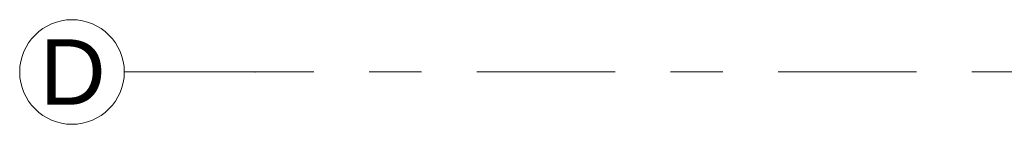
# Model space of a CAD drawing. Header units: metres. Extents: x -3.6 to 84.5, y -11 to 16.8.
# Tile 21 of 137: x -3.6 to -1.7, y 8.2 to 8.4. Entities that reach past the tile are written whole.
import ezdxf

# ---------------------------------------------------------------- set-up
doc = ezdxf.new("R2010")
doc.units = ezdxf.units.M
doc.header["$MEASUREMENT"] = 0
doc.linetypes.add('Strichlinie doppelt', pattern=[0.546806, 0.264583, -0.105833, 0.070556, -0.105833])
doc.layers.add('451 - Universal.Achsen Raster', color=7, linetype='Continuous')
doc.styles.add('ERSTELLTER_STIL_2', font='txt')

msp = doc.modelspace()

# ---------------------------------------------------------------- linework, layer by layer
at = {"layer": '451 - Universal.Achsen Raster', "color": 160, "linetype": 'Strichlinie doppelt', "lineweight": 9, "true_color": 0x3232ff}
for p, q in [((-3.175, 8.3), (-3.425, 8.3)), ((64.935, 8.3), (-3.175, 8.3))]:
    msp.add_line(p, q, dxfattribs=at)
at = {"layer": '451 - Universal.Achsen Raster', "color": 160, "linetype": 'Continuous', "lineweight": 9, "true_color": 0x3232ff}
msp.add_circle((-3.525, 8.3), 0.1, dxfattribs=at)
at = {"layer": '451 - Universal.Achsen Raster', "color": 160, "linetype": 'Strichlinie doppelt', "lineweight": 9, "true_color": 0x3232ff}
msp.add_point((-3.175, 8.3), dxfattribs=at)
msp.add_point((-3.175, 8.3), dxfattribs=at)

# ---------------------------------------------------------------- texts
at = {"layer": '451 - Universal.Achsen Raster', "color": 160, "lineweight": 9, "true_color": 0x3232ff, "insert": (-3.5867, 8.3625), "char_height": 0.125, "attachment_point": 1, "style": 'ERSTELLTER_STIL_2'}
msp.add_mtext('\\A1;{\\pql;\\pt0;\\fArial|b0|i0|c0|p38;D}', dxfattribs=at)

doc.saveas('drawing.dxf')
